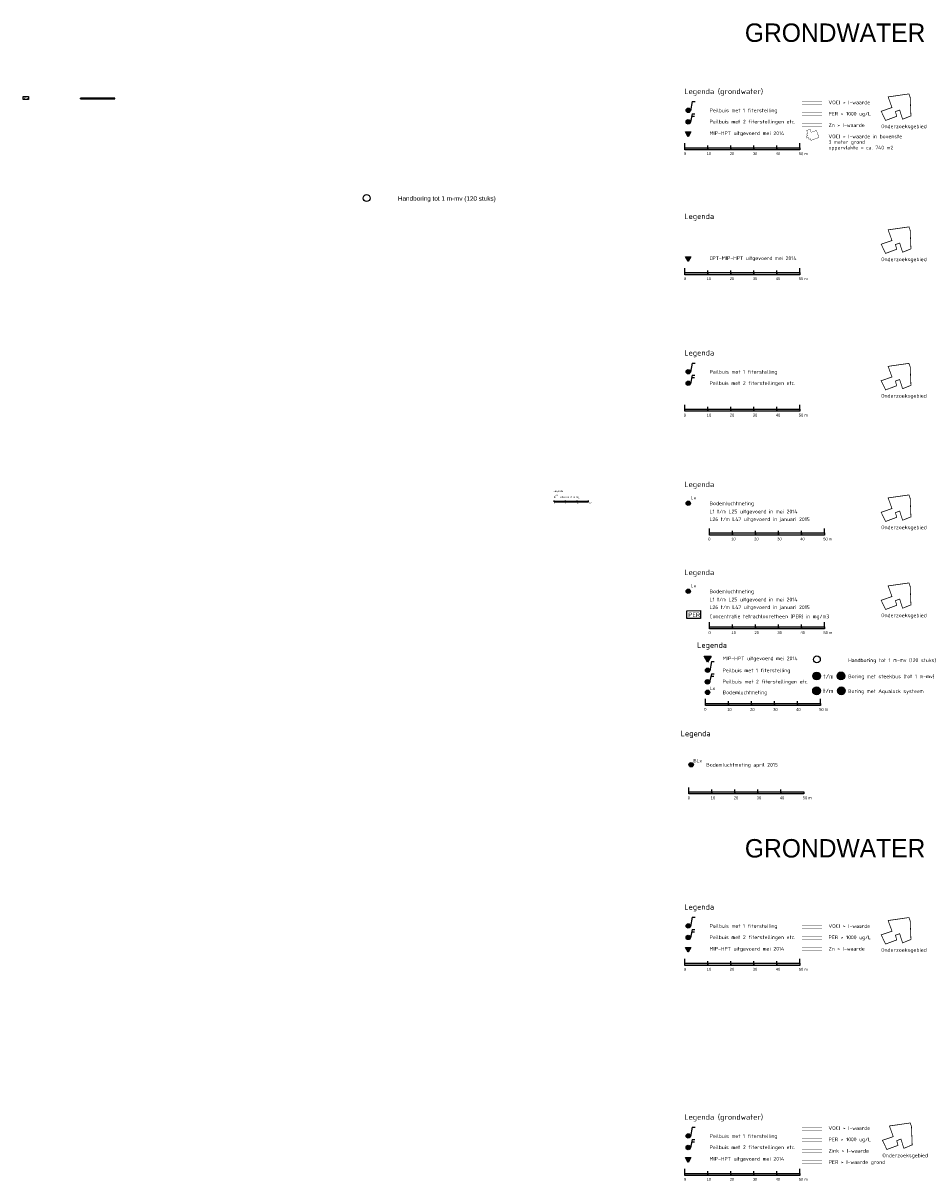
# Model space of a CAD drawing. Header units: millimetres. Extents: x 237058 to 239804, y 565701 to 567407.
# Tile 62 of 64: x 238978 to 239371, y 565809 to 566312. Entities that reach past the tile are written whole.
import ezdxf

# ---------------------------------------------------------------- set-up
doc = ezdxf.new("R2010")
doc.units = ezdxf.units.MM
doc.linetypes.add('DASHED', pattern=[19.05, 12.7, -6.35])
for name, color, linetype in [('BC_LEGENDA', 7, 'CONTINUOUS'), ('Bodemlucht PER', 7, 'CONTINUOUS'), ('Contouren G', 7, 'CONTINUOUS'), ('HANDBORINGEN', 7, 'CONTINUOUS'), ('MIPS', 7, 'CONTINUOUS')]:
    doc.layers.add(name, color=color, linetype=linetype)
doc.styles.add('grondslag', font='isocpeur.ttf')
doc.styles.add('TAUW-ISOCP', font='tcb_isocp.shx')

msp = doc.modelspace()

# ---------------------------------------------------------------- hatches: boundary and pattern name
at = {"layer": 'BC_LEGENDA'}
h = msp.add_hatch(color=256, dxfattribs=at)
h.dxf.hatch_style = 1
edge = h.paths.add_edge_path()
edge.add_arc((239266.655, 566273.82), 0.96, 0, 360)
h = msp.add_hatch(color=256, dxfattribs=at)
h.dxf.hatch_style = 1
edge = h.paths.add_edge_path()
edge.add_arc((239266.625, 566268.805), 0.96, 0, 360)
h = msp.add_hatch(color=7, dxfattribs=at)
h.dxf.hatch_style = 1
h.paths.add_polyline_path([(239275.206, 566257.573), (239265.206, 566257.573), (239265.206, 566256.615), (239275.206, 566256.615)])
h.paths.add_polyline_path([(239295.206, 566257.573), (239285.206, 566257.573), (239285.206, 566256.615), (239295.206, 566256.615)])
h.paths.add_polyline_path([(239315.206, 566257.573), (239305.206, 566257.573), (239305.206, 566256.615), (239315.206, 566256.615)])
h = msp.add_hatch(color=7, dxfattribs=at)
h.dxf.hatch_style = 1
h.paths.add_polyline_path([(239275.206, 566203.265), (239265.206, 566203.265), (239265.206, 566202.307), (239275.206, 566202.307)])
h.paths.add_polyline_path([(239295.206, 566203.265), (239285.206, 566203.265), (239285.206, 566202.307), (239295.206, 566202.307)])
h.paths.add_polyline_path([(239315.206, 566203.265), (239305.206, 566203.265), (239305.206, 566202.307), (239315.206, 566202.307)])
h = msp.add_hatch(color=256, dxfattribs=at)
h.dxf.hatch_style = 1
edge = h.paths.add_edge_path()
edge.add_arc((239266.655, 566160.196), 0.96, 0, 360)
h = msp.add_hatch(color=256, dxfattribs=at)
h.dxf.hatch_style = 1
edge = h.paths.add_edge_path()
edge.add_arc((239266.625, 566155.181), 0.96, 0, 360)
h = msp.add_hatch(color=7, dxfattribs=at)
h.dxf.hatch_style = 1
h.paths.add_polyline_path([(239275.206, 566143.949), (239265.206, 566143.949), (239265.206, 566142.991), (239275.206, 566142.991)])
h.paths.add_polyline_path([(239295.206, 566143.949), (239285.206, 566143.949), (239285.206, 566142.991), (239295.206, 566142.991)])
h.paths.add_polyline_path([(239315.206, 566143.949), (239305.206, 566143.949), (239305.206, 566142.991), (239315.206, 566142.991)])
h = msp.add_hatch(color=1, dxfattribs=at)
h.dxf.hatch_style = 1
edge = h.paths.add_edge_path()
edge.add_arc((239208.589, 566105.696), 0.3, 0, 360)
h = msp.add_hatch(color=7, dxfattribs=at)
h.dxf.hatch_style = 1
h.paths.add_polyline_path([(239208.338, 566103.853), (239209.338, 566103.853), (239209.338, 566103.622), (239208.338, 566103.622)])
h.paths.add_polyline_path([(239210.338, 566103.853), (239211.338, 566103.853), (239211.338, 566103.622), (239210.338, 566103.622)])
h.paths.add_polyline_path([(239212.338, 566103.853), (239213.338, 566103.853), (239213.338, 566103.622), (239212.338, 566103.622)])
h.paths.add_polyline_path([(239223.338, 566103.853), (239218.338, 566103.853), (239218.338, 566103.622), (239223.338, 566103.622)])
h = msp.add_hatch(color=1, dxfattribs=at)
h.dxf.hatch_style = 1
edge = h.paths.add_edge_path()
edge.add_arc((239266.655, 566103.018), 0.96, 0, 360)
h = msp.add_hatch(color=7, dxfattribs=at)
h.dxf.hatch_style = 1
h.paths.add_polyline_path([(239285.813, 566090.117), (239275.813, 566090.117), (239275.813, 566089.158), (239285.813, 566089.158)])
h.paths.add_polyline_path([(239305.813, 566090.117), (239295.813, 566090.117), (239295.813, 566089.158), (239305.813, 566089.158)])
h.paths.add_polyline_path([(239325.813, 566090.117), (239315.813, 566090.117), (239315.813, 566089.158), (239325.813, 566089.158)])
h = msp.add_hatch(color=1, dxfattribs=at)
h.dxf.hatch_style = 1
edge = h.paths.add_edge_path()
edge.add_arc((239266.655, 566064.772), 0.96, 0, 360)
h = msp.add_hatch(color=7, dxfattribs=at)
h.dxf.hatch_style = 1
h.paths.add_polyline_path([(239285.926, 566049.398), (239275.926, 566049.398), (239275.926, 566048.439), (239285.926, 566048.439)])
h.paths.add_polyline_path([(239305.926, 566049.398), (239295.926, 566049.398), (239295.926, 566048.439), (239305.926, 566048.439)])
h.paths.add_polyline_path([(239325.926, 566049.398), (239315.926, 566049.398), (239315.926, 566048.439), (239325.926, 566048.439)])
h = msp.add_hatch(color=1, dxfattribs=at)
h.dxf.hatch_style = 1
h.paths.add_polyline_path([(239273.528, 566036.62), (239275.037, 566034.006), (239276.546, 566036.62)])
h = msp.add_hatch(color=256, dxfattribs=at)
h.dxf.hatch_style = 1
edge = h.paths.add_edge_path()
edge.add_arc((239275.033, 566030.444), 0.96, 0, 360)
h = msp.add_hatch(color=256, dxfattribs=at)
h.dxf.hatch_style = 1
edge = h.paths.add_edge_path()
edge.add_arc((239275.002, 566025.428), 0.96, 0, 360)
h = msp.add_hatch(color=103, dxfattribs=at)
h.dxf.hatch_style = 1
edge = h.paths.add_edge_path()
edge.add_arc((239322.442, 566027.974), 1.67, 0, 360)
h = msp.add_hatch(color=103, dxfattribs=at)
h.dxf.hatch_style = 1
edge = h.paths.add_edge_path()
edge.add_arc((239333.024, 566028.015), 1.67, 0, 360)
h = msp.add_hatch(color=1, dxfattribs=at)
h.dxf.hatch_style = 1
edge = h.paths.add_edge_path()
edge.add_arc((239275.033, 566020.874), 0.96, 0, 360)
h = msp.add_hatch(color=4, dxfattribs=at)
h.dxf.hatch_style = 1
edge = h.paths.add_edge_path()
edge.add_arc((239322.386, 566021.511), 1.67, 0, 360)
h = msp.add_hatch(color=4, dxfattribs=at)
h.dxf.hatch_style = 1
edge = h.paths.add_edge_path()
edge.add_arc((239333.2, 566021.513), 1.67, 0, 360)
h = msp.add_hatch(color=7, dxfattribs=at)
h.dxf.hatch_style = 1
h.paths.add_polyline_path([(239284.07, 566016.054), (239274.07, 566016.054), (239274.07, 566015.096), (239284.07, 566015.096)])
h.paths.add_polyline_path([(239304.07, 566016.054), (239294.07, 566016.054), (239294.07, 566015.096), (239304.07, 566015.096)])
h.paths.add_polyline_path([(239324.07, 566016.054), (239314.07, 566016.054), (239314.07, 566015.096), (239324.07, 566015.096)])
h = msp.add_hatch(color=1, dxfattribs=at)
h.dxf.hatch_style = 1
edge = h.paths.add_edge_path()
edge.add_arc((239267.898, 565989.398), 0.96, 0, 360)
h = msp.add_hatch(color=7, dxfattribs=at)
h.dxf.hatch_style = 1
h.paths.add_polyline_path([(239276.935, 565977.638), (239266.935, 565977.638), (239266.935, 565976.679), (239276.935, 565976.679)])
h.paths.add_polyline_path([(239296.935, 565977.638), (239286.935, 565977.638), (239286.935, 565976.679), (239296.935, 565976.679)])
h.paths.add_polyline_path([(239316.935, 565977.638), (239306.935, 565977.638), (239306.935, 565976.679), (239316.935, 565976.679)])
h = msp.add_hatch(color=256, dxfattribs=at)
h.dxf.hatch_style = 1
edge = h.paths.add_edge_path()
edge.add_arc((239266.655, 565919.346), 0.96, 0, 360)
h = msp.add_hatch(color=256, dxfattribs=at)
h.dxf.hatch_style = 1
edge = h.paths.add_edge_path()
edge.add_arc((239266.625, 565914.33), 0.96, 0, 360)
h = msp.add_hatch(color=7, dxfattribs=at)
h.dxf.hatch_style = 1
h.paths.add_polyline_path([(239275.206, 565903.098), (239265.206, 565903.098), (239265.206, 565902.14), (239275.206, 565902.14)])
h.paths.add_polyline_path([(239295.206, 565903.098), (239285.206, 565903.098), (239285.206, 565902.14), (239295.206, 565902.14)])
h.paths.add_polyline_path([(239315.206, 565903.098), (239305.206, 565903.098), (239305.206, 565902.14), (239315.206, 565902.14)])
h = msp.add_hatch(color=256, dxfattribs=at)
h.dxf.hatch_style = 1
edge = h.paths.add_edge_path()
edge.add_arc((239266.655, 565828.051), 0.96, 0, 360)
h = msp.add_hatch(color=256, dxfattribs=at)
h.dxf.hatch_style = 1
edge = h.paths.add_edge_path()
edge.add_arc((239266.625, 565823.035), 0.96, 0, 360)
h = msp.add_hatch(color=7, dxfattribs=at)
h.dxf.hatch_style = 1
h.paths.add_polyline_path([(239275.206, 565811.804), (239265.206, 565811.804), (239265.206, 565810.845), (239275.206, 565810.845)])
h.paths.add_polyline_path([(239295.206, 565811.804), (239285.206, 565811.804), (239285.206, 565810.845), (239295.206, 565810.845)])
h.paths.add_polyline_path([(239315.206, 565811.804), (239305.206, 565811.804), (239305.206, 565810.845), (239315.206, 565810.845)])
at = {"layer": 'MIPS'}
h = msp.add_hatch(color=1, dxfattribs=at)
h.dxf.hatch_style = 1
h.paths.add_polyline_path([(239265.372, 566264.442), (239266.579, 566262.351), (239267.786, 566264.442)])
h = msp.add_hatch(color=1, dxfattribs=at)
h.dxf.hatch_style = 1
h.paths.add_polyline_path([(239265.372, 566210.134), (239266.579, 566208.043), (239267.786, 566210.134)])
h = msp.add_hatch(color=1, dxfattribs=at)
h.dxf.hatch_style = 1
h.paths.add_polyline_path([(239265.372, 565909.967), (239266.579, 565907.876), (239267.786, 565909.967)])
h = msp.add_hatch(color=1, dxfattribs=at)
h.dxf.hatch_style = 1
h.paths.add_polyline_path([(239265.372, 565818.672), (239266.579, 565816.582), (239267.786, 565818.672)])

# ---------------------------------------------------------------- linework, layer by layer
at = {"layer": 'BC_LEGENDA'}
for p, q in [((239268.386, 566277.575), (239267.596, 566273.634)), ((239268.386, 566277.575), (239269.586, 566277.575)), ((239268.323, 566272.321), (239267.566, 566268.618)), ((239268.134, 566271.275), (239269.334, 566271.275)), ((239268.323, 566272.321), (239269.523, 566272.321)), ((239268.386, 566163.951), (239267.596, 566160.01)), ((239268.386, 566163.951), (239269.586, 566163.951)), ((239268.323, 566158.697), (239267.566, 566154.994)), ((239268.134, 566157.651), (239269.334, 566157.651)), ((239268.323, 566158.697), (239269.523, 566158.697)), ((239276.764, 566034.198), (239275.974, 566030.257)), ((239276.764, 566034.198), (239277.964, 566034.198)), ((239276.7, 566028.944), (239275.944, 566025.241)), ((239276.512, 566027.899), (239277.712, 566027.899)), ((239276.7, 566028.944), (239277.9, 566028.944)), ((239268.386, 565923.1), (239267.596, 565919.159)), ((239268.386, 565923.1), (239269.586, 565923.1)), ((239268.323, 565917.846), (239267.566, 565914.143)), ((239268.134, 565916.801), (239269.334, 565916.801)), ((239268.323, 565917.846), (239269.523, 565917.846)), ((239268.386, 565831.806), (239267.596, 565827.864)), ((239268.386, 565831.806), (239269.586, 565831.806)), ((239268.323, 565826.551), (239267.566, 565822.848)), ((239268.134, 565825.506), (239269.334, 565825.506)), ((239268.323, 565826.551), (239269.523, 565826.551))]:
    msp.add_line(p, q, dxfattribs=at)
at = {"layer": 'BC_LEGENDA', "color": 18, "true_color": 0x000000}
for p, q in [((239208.338, 566103.622), (239208.338, 566104.178)), ((239208.338, 566103.622), (239209.338, 566103.622)), ((239209.338, 566103.622), (239210.338, 566103.622)), ((239210.338, 566103.622), (239211.338, 566103.622)), ((239211.338, 566103.622), (239212.338, 566103.622)), ((239212.338, 566103.622), (239213.338, 566103.622)), ((239213.338, 566103.622), (239213.338, 566104.178)), ((239213.338, 566103.622), (239218.338, 566103.622)), ((239218.338, 566103.622), (239218.338, 566104.178)), ((239218.338, 566103.622), (239223.338, 566103.622)), ((239223.338, 566103.622), (239223.338, 566104.178)), ((239223.338, 566103.622), (239223.338, 566103.622))]:
    msp.add_line(p, q, dxfattribs=at)
at = {"layer": 'BC_LEGENDA', "color": 1, "const_width": 0.144, "flags": 128}
for points in [[(239324.755, 566277.672), (239316.077, 566277.672)], [(239324.755, 565919.713), (239316.077, 565919.713)], [(239324.755, 565831.903), (239316.077, 565831.903)]]:
    msp.add_lwpolyline(points, dxfattribs=at)
at = {"layer": 'BC_LEGENDA', "color": 112, "const_width": 0.32, "flags": 128}
for points in [[(239355.197, 566275.008), (239350.487, 566273.406), (239352.418, 566269.413), (239357.25, 566271.219), (239356.698, 566273.259), (239358.537, 566273.919), (239359.803, 566269.93), (239363.426, 566271.393), (239363.106, 566279.466), (239362.556, 566280.941), (239353.519, 566279.645)], [(239355.197, 566217.215), (239350.487, 566215.613), (239352.418, 566211.62), (239357.25, 566213.426), (239356.698, 566215.466), (239358.537, 566216.126), (239359.803, 566212.137), (239363.426, 566213.6), (239363.106, 566221.673), (239362.556, 566223.148), (239353.519, 566221.852)], [(239355.197, 566157.9), (239350.487, 566156.298), (239352.418, 566152.304), (239357.25, 566154.11), (239356.698, 566156.15), (239358.537, 566156.81), (239359.803, 566152.821), (239363.426, 566154.284), (239363.106, 566162.357), (239362.556, 566163.832), (239353.519, 566162.536)], [(239355.197, 566100.721), (239350.487, 566099.119), (239352.418, 566095.125), (239357.25, 566096.931), (239356.698, 566098.971), (239358.537, 566099.631), (239359.803, 566095.643), (239363.426, 566097.106), (239363.106, 566105.178), (239362.556, 566106.653), (239353.519, 566105.357)], [(239355.197, 566062.475), (239350.487, 566060.873), (239352.418, 566056.88), (239357.25, 566058.685), (239356.698, 566060.726), (239358.537, 566061.386), (239359.803, 566057.397), (239363.426, 566058.86), (239363.106, 566066.932), (239362.556, 566068.408), (239353.519, 566067.112)], [(239355.197, 565917.049), (239350.487, 565915.447), (239352.418, 565911.453), (239357.25, 565913.259), (239356.698, 565915.299), (239358.537, 565915.959), (239359.803, 565911.971), (239363.426, 565913.434), (239363.106, 565921.506), (239362.556, 565922.981), (239353.519, 565921.685)], [(239355.747, 565827.763), (239351.037, 565826.161), (239352.968, 565822.168), (239357.8, 565823.974), (239357.248, 565826.014), (239359.087, 565826.674), (239360.353, 565822.685), (239363.976, 565824.148), (239363.656, 565832.22), (239363.106, 565833.696), (239354.069, 565832.4)]]:
    msp.add_lwpolyline(points, close=True, dxfattribs=at)
at = {"layer": 'BC_LEGENDA', "color": 30, "true_color": 0xf8991e, "const_width": 0.144, "flags": 128}
for points in [[(239324.735, 566272.908), (239316.057, 566272.908)], [(239324.735, 565914.948), (239316.057, 565914.948)], [(239324.735, 565827.139), (239316.057, 565827.139)]]:
    msp.add_lwpolyline(points, dxfattribs=at)
at = {"layer": 'BC_LEGENDA', "color": 1, "linetype": 'DASHED', "ltscale": 0.2, "const_width": 0.144, "flags": 128}
for points in [[(239324.755, 566276.232), (239316.077, 566276.232)], [(239324.755, 565918.273), (239316.077, 565918.273)], [(239324.755, 565830.463), (239316.077, 565830.463)]]:
    msp.add_lwpolyline(points, dxfattribs=at)
at = {"layer": 'BC_LEGENDA', "color": 30, "linetype": 'DASHED', "ltscale": 0.2, "true_color": 0xf8991e, "const_width": 0.144, "flags": 128}
for points in [[(239324.735, 566271.468), (239316.057, 566271.468)], [(239324.735, 565913.508), (239316.057, 565913.508)], [(239324.735, 565825.699), (239316.057, 565825.699)]]:
    msp.add_lwpolyline(points, dxfattribs=at)
at = {"layer": 'BC_LEGENDA', "color": 5, "const_width": 0.144, "flags": 128}
for points in [[(239324.755, 566268.015), (239316.077, 566268.015)], [(239324.755, 565910.055), (239316.077, 565910.055)]]:
    msp.add_lwpolyline(points, dxfattribs=at)
at = {"layer": 'BC_LEGENDA', "color": 5, "linetype": 'DASHED', "ltscale": 0.2, "const_width": 0.144, "flags": 128}
for points in [[(239324.755, 566266.575), (239316.077, 566266.575)], [(239324.755, 565908.615), (239316.077, 565908.615)], [(239324.755, 565820.805), (239316.077, 565820.805)]]:
    msp.add_lwpolyline(points, dxfattribs=at)
at = {"layer": 'BC_LEGENDA', "flags": 128}
for points in [[(239265.206, 566257.573), (239265.206, 566259.49)], [(239275.206, 566256.615), (239275.206, 566258.532)], [(239285.206, 566256.615), (239285.206, 566258.532)], [(239295.206, 566256.615), (239295.206, 566258.532)], [(239305.206, 566256.615), (239305.206, 566258.532)], [(239315.206, 566257.573), (239315.206, 566259.49)], [(239265.206, 566203.265), (239265.206, 566205.182)], [(239275.206, 566202.307), (239275.206, 566204.224)], [(239285.206, 566202.307), (239285.206, 566204.224)], [(239295.206, 566202.307), (239295.206, 566204.224)], [(239305.206, 566202.307), (239305.206, 566204.224)], [(239315.206, 566203.265), (239315.206, 566205.182)], [(239265.206, 566143.949), (239265.206, 566145.866)], [(239275.206, 566142.991), (239275.206, 566144.908)], [(239285.206, 566142.991), (239285.206, 566144.908)], [(239295.206, 566142.991), (239295.206, 566144.908)], [(239305.206, 566142.991), (239305.206, 566144.908)], [(239315.206, 566143.949), (239315.206, 566145.866)], [(239275.813, 566090.117), (239275.813, 566092.034)], [(239325.813, 566090.117), (239325.813, 566092.034)], [(239285.813, 566089.158), (239285.813, 566091.075)], [(239295.813, 566089.158), (239295.813, 566091.075)], [(239305.813, 566089.158), (239305.813, 566091.075)], [(239315.813, 566089.158), (239315.813, 566091.075)], [(239275.926, 566049.398), (239275.926, 566051.315)], [(239325.926, 566049.398), (239325.926, 566051.315)], [(239285.926, 566048.439), (239285.926, 566050.356)], [(239295.926, 566048.439), (239295.926, 566050.356)], [(239305.926, 566048.439), (239305.926, 566050.356)], [(239315.926, 566048.439), (239315.926, 566050.356)], [(239274.07, 566016.054), (239274.07, 566017.971)], [(239284.07, 566015.096), (239284.07, 566017.013)], [(239294.07, 566015.096), (239294.07, 566017.013)], [(239304.07, 566015.096), (239304.07, 566017.013)], [(239314.07, 566015.096), (239314.07, 566017.013)], [(239324.07, 566016.054), (239324.07, 566017.971)], [(239266.935, 565977.638), (239266.935, 565979.555)], [(239276.935, 565976.679), (239276.935, 565978.596)], [(239286.935, 565976.679), (239286.935, 565978.596)], [(239296.935, 565976.679), (239296.935, 565978.596)], [(239306.935, 565976.679), (239306.935, 565978.596)], [(239265.206, 565903.098), (239265.206, 565905.015)], [(239275.206, 565902.14), (239275.206, 565904.057)], [(239285.206, 565902.14), (239285.206, 565904.057)], [(239295.206, 565902.14), (239295.206, 565904.057)], [(239305.206, 565902.14), (239305.206, 565904.057)], [(239315.206, 565903.098), (239315.206, 565905.015)], [(239265.206, 565811.804), (239265.206, 565813.721)], [(239275.206, 565810.845), (239275.206, 565812.762)], [(239285.206, 565810.845), (239285.206, 565812.762)], [(239295.206, 565810.845), (239295.206, 565812.762)], [(239305.206, 565810.845), (239305.206, 565812.762)], [(239315.206, 565811.804), (239315.206, 565813.721)]]:
    msp.add_lwpolyline(points, dxfattribs=at)
at = {"layer": 'BC_LEGENDA', "color": 7}
for points in [[(239265.206, 566257.573), (239275.206, 566257.573), (239275.206, 566256.615), (239265.206, 566256.615)], [(239275.206, 566257.573), (239285.206, 566257.573), (239285.206, 566256.615), (239275.206, 566256.615)], [(239285.206, 566257.573), (239295.206, 566257.573), (239295.206, 566256.615), (239285.206, 566256.615)], [(239295.206, 566257.573), (239305.206, 566257.573), (239305.206, 566256.615), (239295.206, 566256.615)], [(239305.206, 566257.573), (239315.206, 566257.573), (239315.206, 566256.615), (239305.206, 566256.615)], [(239265.206, 566203.265), (239275.206, 566203.265), (239275.206, 566202.307), (239265.206, 566202.307)], [(239275.206, 566203.265), (239285.206, 566203.265), (239285.206, 566202.307), (239275.206, 566202.307)], [(239285.206, 566203.265), (239295.206, 566203.265), (239295.206, 566202.307), (239285.206, 566202.307)], [(239295.206, 566203.265), (239305.206, 566203.265), (239305.206, 566202.307), (239295.206, 566202.307)], [(239305.206, 566203.265), (239315.206, 566203.265), (239315.206, 566202.307), (239305.206, 566202.307)], [(239265.206, 566143.949), (239275.206, 566143.949), (239275.206, 566142.991), (239265.206, 566142.991)], [(239275.206, 566143.949), (239285.206, 566143.949), (239285.206, 566142.991), (239275.206, 566142.991)], [(239285.206, 566143.949), (239295.206, 566143.949), (239295.206, 566142.991), (239285.206, 566142.991)], [(239295.206, 566143.949), (239305.206, 566143.949), (239305.206, 566142.991), (239295.206, 566142.991)], [(239305.206, 566143.949), (239315.206, 566143.949), (239315.206, 566142.991), (239305.206, 566142.991)], [(239275.813, 566090.117), (239285.813, 566090.117), (239285.813, 566089.158), (239275.813, 566089.158)], [(239285.813, 566090.117), (239295.813, 566090.117), (239295.813, 566089.158), (239285.813, 566089.158)], [(239295.813, 566090.117), (239305.813, 566090.117), (239305.813, 566089.158), (239295.813, 566089.158)], [(239305.813, 566090.117), (239315.813, 566090.117), (239315.813, 566089.158), (239305.813, 566089.158)], [(239315.813, 566090.117), (239325.813, 566090.117), (239325.813, 566089.158), (239315.813, 566089.158)], [(239275.926, 566049.398), (239285.926, 566049.398), (239285.926, 566048.439), (239275.926, 566048.439)], [(239285.926, 566049.398), (239295.926, 566049.398), (239295.926, 566048.439), (239285.926, 566048.439)], [(239295.926, 566049.398), (239305.926, 566049.398), (239305.926, 566048.439), (239295.926, 566048.439)], [(239305.926, 566049.398), (239315.926, 566049.398), (239315.926, 566048.439), (239305.926, 566048.439)], [(239315.926, 566049.398), (239325.926, 566049.398), (239325.926, 566048.439), (239315.926, 566048.439)], [(239274.07, 566016.054), (239284.07, 566016.054), (239284.07, 566015.096), (239274.07, 566015.096)], [(239284.07, 566016.054), (239294.07, 566016.054), (239294.07, 566015.096), (239284.07, 566015.096)], [(239294.07, 566016.054), (239304.07, 566016.054), (239304.07, 566015.096), (239294.07, 566015.096)], [(239304.07, 566016.054), (239314.07, 566016.054), (239314.07, 566015.096), (239304.07, 566015.096)], [(239314.07, 566016.054), (239324.07, 566016.054), (239324.07, 566015.096), (239314.07, 566015.096)], [(239266.935, 565977.638), (239276.935, 565977.638), (239276.935, 565976.679), (239266.935, 565976.679)], [(239276.935, 565977.638), (239286.935, 565977.638), (239286.935, 565976.679), (239276.935, 565976.679)], [(239286.935, 565977.638), (239296.935, 565977.638), (239296.935, 565976.679), (239286.935, 565976.679)], [(239296.935, 565977.638), (239306.935, 565977.638), (239306.935, 565976.679), (239296.935, 565976.679)], [(239306.935, 565977.638), (239316.935, 565977.638), (239316.935, 565976.679), (239306.935, 565976.679)], [(239265.206, 565903.098), (239275.206, 565903.098), (239275.206, 565902.14), (239265.206, 565902.14)], [(239275.206, 565903.098), (239285.206, 565903.098), (239285.206, 565902.14), (239275.206, 565902.14)], [(239285.206, 565903.098), (239295.206, 565903.098), (239295.206, 565902.14), (239285.206, 565902.14)], [(239295.206, 565903.098), (239305.206, 565903.098), (239305.206, 565902.14), (239295.206, 565902.14)], [(239305.206, 565903.098), (239315.206, 565903.098), (239315.206, 565902.14), (239305.206, 565902.14)], [(239265.206, 565811.804), (239275.206, 565811.804), (239275.206, 565810.845), (239265.206, 565810.845)], [(239275.206, 565811.804), (239285.206, 565811.804), (239285.206, 565810.845), (239275.206, 565810.845)], [(239285.206, 565811.804), (239295.206, 565811.804), (239295.206, 565810.845), (239285.206, 565810.845)], [(239295.206, 565811.804), (239305.206, 565811.804), (239305.206, 565810.845), (239295.206, 565810.845)], [(239305.206, 565811.804), (239315.206, 565811.804), (239315.206, 565810.845), (239305.206, 565810.845)]]:
    msp.add_lwpolyline(points, close=True, dxfattribs=at)
at = {"layer": 'BC_LEGENDA', "color": 18, "true_color": 0x000000}
for points in [[(239213.338, 566103.853), (239208.338, 566103.853), (239208.338, 566103.622), (239213.338, 566103.622)], [(239208.338, 566103.853), (239209.338, 566103.853), (239209.338, 566103.622), (239208.338, 566103.622)], [(239209.338, 566103.853), (239210.338, 566103.853), (239210.338, 566103.622), (239209.338, 566103.622)], [(239210.338, 566103.853), (239211.338, 566103.853), (239211.338, 566103.622), (239210.338, 566103.622)], [(239211.338, 566103.853), (239212.338, 566103.853), (239212.338, 566103.622), (239211.338, 566103.622)], [(239212.338, 566103.853), (239213.338, 566103.853), (239213.338, 566103.622), (239212.338, 566103.622)], [(239218.338, 566103.853), (239213.338, 566103.853), (239213.338, 566103.622), (239218.338, 566103.622)], [(239223.338, 566103.853), (239218.338, 566103.853), (239218.338, 566103.622), (239223.338, 566103.622)]]:
    msp.add_lwpolyline(points, close=True, dxfattribs=at)
at = {"layer": 'BC_LEGENDA', "color": 7, "flags": 128}
msp.add_lwpolyline([(239275.037, 566034.006), (239273.528, 566036.62), (239276.546, 566036.62)], close=True, dxfattribs=at)
at = {"layer": 'BC_LEGENDA'}
for centre, radius in [((239266.655, 566273.82), 0.96), ((239266.625, 566268.805), 0.96), ((239266.655, 566160.196), 0.96), ((239266.625, 566155.181), 0.96), ((239266.655, 566103.018), 0.96), ((239266.655, 566064.772), 0.96), ((239322.536, 566035.18), 1.5), ((239275.033, 566030.444), 0.96), ((239275.002, 566025.428), 0.96), ((239275.033, 566020.874), 0.96), ((239267.898, 565989.398), 0.96), ((239266.655, 565919.346), 0.96), ((239266.625, 565914.33), 0.96), ((239266.655, 565828.051), 0.96), ((239266.625, 565823.035), 0.96)]:
    msp.add_circle(centre, radius, dxfattribs=at)
at = {"layer": 'BC_LEGENDA', "color": 7}
for centre in [(239322.442, 566027.974), (239333.024, 566028.015), (239322.386, 566021.511), (239322.386, 566021.511), (239333.2, 566021.513), (239333.2, 566021.513)]:
    msp.add_circle(centre, 1.67, dxfattribs=at)
at = {"layer": 'Bodemlucht PER', "color": 18, "true_color": 0x000000}
for points in [[(238977.536, 566279.767), (238979.818, 566279.768), (238979.818, 566278.475), (238977.536, 566278.474)], [(239007.425, 566279.067), (239002.425, 566279.067), (239002.425, 566278.835), (239007.425, 566278.835)], [(239002.425, 566279.067), (239003.425, 566279.067), (239003.425, 566278.835), (239002.425, 566278.835)], [(239003.425, 566279.067), (239004.425, 566279.067), (239004.425, 566278.835), (239003.425, 566278.835)], [(239004.425, 566279.067), (239005.425, 566279.067), (239005.425, 566278.835), (239004.425, 566278.835)], [(239005.425, 566279.067), (239006.425, 566279.067), (239006.425, 566278.835), (239005.425, 566278.835)], [(239006.425, 566279.067), (239007.425, 566279.067), (239007.425, 566278.835), (239006.425, 566278.835)], [(239012.425, 566279.067), (239007.425, 566279.067), (239007.425, 566278.835), (239012.425, 566278.835)], [(239017.425, 566279.067), (239012.425, 566279.067), (239012.425, 566278.835), (239017.425, 566278.835)], [(239265.973, 566056.351), (239271.963, 566056.355), (239271.963, 566052.961), (239265.973, 566052.957)]]:
    msp.add_lwpolyline(points, close=True, dxfattribs=at)
at = {"layer": 'Contouren G', "color": 244, "true_color": 0x991b1e, "const_width": 0.15, "flags": 128}
msp.add_lwpolyline([(239317.842, 566262.571), (239318.118, 566261.727), (239318.843, 566261.947), (239319.068, 566261.25), (239319.715, 566261.458), (239320.014, 566260.755), (239323.431, 566262.011), (239322.358, 566265.064), (239320.032, 566264.246), (239319.642, 566265.565), (239318.11, 566265.047), (239318.572, 566263.733), (239318.14, 566263.581), (239318.443, 566262.751)], close=True, dxfattribs=at)
at = {"layer": 'Contouren G', "color": 5, "const_width": 0.15, "flags": 128}
msp.add_lwpolyline([(239324.755, 565822.245), (239316.077, 565822.245)], dxfattribs=at)
at = {"layer": 'Contouren G', "color": 244, "true_color": 0x991b1e, "const_width": 0.15, "flags": 128}
msp.add_lwpolyline([(239324.775, 565817.352), (239316.097, 565817.352)], dxfattribs=at)
at = {"layer": 'Contouren G', "color": 244, "linetype": 'DASHED', "ltscale": 0.2, "true_color": 0x991b1e, "const_width": 0.15, "flags": 128}
msp.add_lwpolyline([(239324.775, 565815.912), (239316.097, 565815.912)], dxfattribs=at)
at = {"layer": 'HANDBORINGEN'}
msp.add_circle((239126.809, 566235.661), 1.5, dxfattribs=at)
at = {"layer": 'MIPS', "color": 7, "flags": 128}
for points in [[(239266.579, 566262.351), (239265.372, 566264.442), (239267.786, 566264.442)], [(239266.579, 566208.043), (239265.372, 566210.134), (239267.786, 566210.134)], [(239266.579, 565907.876), (239265.372, 565909.967), (239267.786, 565909.967)], [(239266.579, 565816.582), (239265.372, 565818.672), (239267.786, 565818.672)]]:
    msp.add_lwpolyline(points, close=True, dxfattribs=at)

# ---------------------------------------------------------------- texts
at = {"layer": 'BC_LEGENDA', "style": 'grondslag'}
for s, height, p in [('VOCl > I-waarde in bovenste', 1.6, (239327.595, 566261.677)), ('3 meter grond', 1.6, (239327.595, 566259.261)), ('oppervlakte = ca. 740 m2', 1.6, (239327.595, 566256.808)), ('Handboring tot 1 m-mv (120 stuks)', 1.6, (239336.166, 566034.01)), ('t/m', 1.875, (239325.301, 566026.812)), ('Boring met steekbus (tot 1 m-mv)', 1.6, (239336.166, 566026.998)), ('t/m', 1.875, (239325.228, 566020.55)), ('Boring met Aqualock systeem', 1.6, (239336.11, 566020.536))]:
    msp.add_text(s, height=height, dxfattribs=at).set_placement(p)
at = {"layer": 'BC_LEGENDA', "color": 7, "style": 'grondslag'}
for s, height, p in [('Legenda', 0.7484, (239208.025, 566107.992)), ('Lx', 0.7484, (239208.747, 566106.238)), ('0', 0.5, (239208.176, 566102.89)), ('bodemluchtmeting', 0.74843, (239210.458, 566105.435)), ('5', 0.5, (239213.176, 566102.89)), ('10', 0.5, (239218.176, 566102.89)), ('15 m', 0.5, (239223.176, 566102.89)), ('Lx', 1.5, (239267.73, 566104.67)), ('Lx', 1.5, (239267.73, 566066.424)), ('S1', 1.5625, (239321.277, 566027.23)), ('S10', 1.5625, (239331.528, 566027.382)), ('Lx', 1.5, (239275.995, 566021.885)), ('AQ1', 1.25, (239321.032, 566021.068)), ('AQ7', 1.25, (239331.752, 566021.01)), ('BLx', 1.5, (239268.86, 565990.409))]:
    msp.add_text(s, height=height, dxfattribs=at).set_placement(p)
at = {"layer": 'BC_LEGENDA', "attachment_point": 1}
for s, width, insert, char_height, style in [('GRONDWATER', 67.00279, (239291.243, 566311.555), 8, 'TAUW-ISOCP'), ('Legenda (grondwater)', 46.05873, (239264.914, 566283.273), 2.4, 'grondslag'), ('VOCl > I-waarde', 67.00279, (239327.599, 566278.055), 1.6, 'grondslag'), ('Peilbuis met 1 fiterstelling', 67.00279, (239275.898, 566274.581), 1.6, 'grondslag'), ('PER > 1000 ug/L', 95.12285, (239327.561, 566273.138), 1.6, 'grondslag'), ('Peilbuis met 2 fiterstellingen etc.', 95.12285, (239275.861, 566269.695), 1.6, 'grondslag'), ('Zn > I-waarde', 95.12285, (239327.628, 566268.17), 1.6, 'grondslag'), ('Onderzoeksgebied', 67.00279, (239350.457, 566267.643), 1.6, 'grondslag'), ('0', 60.11631, (239264.701, 566255.586), 1.25, 'TAUW-ISOCP'), ('10', 60.11631, (239274.701, 566255.586), 1.25, 'TAUW-ISOCP'), ('20', 60.11631, (239284.701, 566255.586), 1.25, 'TAUW-ISOCP'), ('30', 60.11631, (239294.701, 566255.586), 1.25, 'TAUW-ISOCP'), ('40', 60.11631, (239304.701, 566255.586), 1.25, 'TAUW-ISOCP'), ('50 m', 60.11631, (239314.701, 566255.586), 1.25, 'TAUW-ISOCP'), ('Legenda', 46.05873, (239264.914, 566228.965), 2.4, 'grondslag'), ('Onderzoeksgebied', 67.00279, (239350.457, 566209.85), 1.6, 'grondslag'), ('0', 60.11631, (239264.701, 566201.278), 1.25, 'TAUW-ISOCP'), ('10', 60.11631, (239274.701, 566201.278), 1.25, 'TAUW-ISOCP'), ('20', 60.11631, (239284.701, 566201.278), 1.25, 'TAUW-ISOCP'), ('30', 60.11631, (239294.701, 566201.278), 1.25, 'TAUW-ISOCP'), ('40', 60.11631, (239304.701, 566201.278), 1.25, 'TAUW-ISOCP'), ('50 m', 60.11631, (239314.701, 566201.278), 1.25, 'TAUW-ISOCP'), ('Legenda', 46.05873, (239264.914, 566169.649), 2.4, 'grondslag'), ('Peilbuis met 1 fiterstelling', 67.00279, (239275.898, 566160.957), 1.6, 'grondslag'), ('Peilbuis met 2 fiterstellingen etc.', 95.12285, (239275.861, 566156.071), 1.6, 'grondslag'), ('Onderzoeksgebied', 67.00279, (239350.457, 566150.534), 1.6, 'grondslag'), ('0', 60.11631, (239264.701, 566141.962), 1.25, 'TAUW-ISOCP'), ('10', 60.11631, (239274.701, 566141.962), 1.25, 'TAUW-ISOCP'), ('20', 60.11631, (239284.701, 566141.962), 1.25, 'TAUW-ISOCP'), ('30', 60.11631, (239294.701, 566141.962), 1.25, 'TAUW-ISOCP'), ('40', 60.11631, (239304.701, 566141.962), 1.25, 'TAUW-ISOCP'), ('50 m', 60.11631, (239314.701, 566141.962), 1.25, 'TAUW-ISOCP'), ('Legenda', 46.05873, (239264.914, 566112.471), 2.4, 'grondslag'), ('Bodemluchtmeting', 67.00279, (239275.898, 566103.779), 1.6, 'grondslag'), ('L1 t/m L25 uitgevoerd in mei 2014', 67.00279, (239275.898, 566100.25), 1.6, 'grondslag'), ('Onderzoeksgebied', 67.00279, (239350.457, 566093.356), 1.6, 'grondslag'), ('0', 60.11631, (239275.308, 566088.13), 1.25, 'TAUW-ISOCP'), ('10', 60.11631, (239285.308, 566088.13), 1.25, 'TAUW-ISOCP'), ('20', 60.11631, (239295.308, 566088.13), 1.25, 'TAUW-ISOCP'), ('30', 60.11631, (239305.308, 566088.13), 1.25, 'TAUW-ISOCP'), ('40', 60.11631, (239315.308, 566088.13), 1.25, 'TAUW-ISOCP'), ('50 m', 60.11631, (239325.308, 566088.13), 1.25, 'TAUW-ISOCP'), ('Legenda', 46.05873, (239264.914, 566074.225), 2.4, 'grondslag'), ('Bodemluchtmeting', 67.00279, (239275.898, 566065.533), 1.6, 'grondslag'), ('L1 t/m L25 uitgevoerd in mei 2014', 67.00279, (239275.898, 566062.005), 1.6, 'grondslag'), ('Concentratie tetrachlooretheen (PER) in mg/m3', 67.00279, (239275.898, 566054.665), 1.6, 'grondslag'), ('Onderzoeksgebied', 67.00279, (239350.457, 566055.11), 1.6, 'grondslag'), ('0', 60.11631, (239275.421, 566047.411), 1.25, 'TAUW-ISOCP'), ('10', 60.11631, (239285.421, 566047.411), 1.25, 'TAUW-ISOCP'), ('20', 60.11631, (239295.421, 566047.411), 1.25, 'TAUW-ISOCP'), ('30', 60.11631, (239305.421, 566047.411), 1.25, 'TAUW-ISOCP'), ('40', 60.11631, (239315.421, 566047.411), 1.25, 'TAUW-ISOCP'), ('50 m', 60.11631, (239325.421, 566047.411), 1.25, 'TAUW-ISOCP'), ('Legenda', 26.96184, (239270.491, 566042.587), 2.4, 'grondslag'), ('MIP-HPT uitgevoerd mei 2014', 95.12285, (239281.629, 566036.426), 1.6, 'grondslag'), ('Peilbuis met 1 fiterstelling', 67.00279, (239281.524, 566031.205), 1.6, 'grondslag'), ('Peilbuis met 2 fiterstellingen etc.', 95.12285, (239281.542, 566026.318), 1.6, 'grondslag'), ('Bodemluchtmeting', 67.00279, (239281.596, 566021.635), 1.6, 'grondslag'), ('0', 60.11631, (239273.565, 566014.067), 1.25, 'TAUW-ISOCP'), ('10', 60.11631, (239283.565, 566014.067), 1.25, 'TAUW-ISOCP'), ('20', 60.11631, (239293.565, 566014.067), 1.25, 'TAUW-ISOCP'), ('30', 60.11631, (239303.565, 566014.067), 1.25, 'TAUW-ISOCP'), ('40', 60.11631, (239313.565, 566014.067), 1.25, 'TAUW-ISOCP'), ('50 m', 60.11631, (239323.565, 566014.067), 1.25, 'TAUW-ISOCP'), ('Legenda', 26.96184, (239263.356, 566004.17), 2.4, 'grondslag'), ('Bodemluchtmeting april 2015', 67.00279, (239274.461, 565990.159), 1.6, 'grondslag'), ('0', 60.11631, (239266.43, 565975.65), 1.25, 'TAUW-ISOCP'), ('10', 60.11631, (239276.43, 565975.65), 1.25, 'TAUW-ISOCP'), ('20', 60.11631, (239286.43, 565975.65), 1.25, 'TAUW-ISOCP'), ('30', 60.11631, (239296.43, 565975.65), 1.25, 'TAUW-ISOCP'), ('40', 60.11631, (239306.43, 565975.65), 1.25, 'TAUW-ISOCP'), ('50 m', 60.11631, (239316.43, 565975.65), 1.25, 'TAUW-ISOCP'), ('GRONDWATER', 67.00279, (239291.243, 565957.08), 8, 'TAUW-ISOCP'), ('Legenda', 46.05873, (239264.914, 565928.798), 2.4, 'grondslag'), ('Peilbuis met 1 fiterstelling', 67.00279, (239275.898, 565920.106), 1.6, 'grondslag'), ('VOCl > I-waarde', 67.00279, (239327.599, 565920.095), 1.6, 'grondslag'), ('Peilbuis met 2 fiterstellingen etc.', 95.12285, (239275.861, 565915.22), 1.6, 'grondslag'), ('PER > 1000 ug/L', 95.12285, (239327.561, 565915.178), 1.6, 'grondslag'), ('Zn > I-waarde', 95.12285, (239327.628, 565910.211), 1.6, 'grondslag'), ('Onderzoeksgebied', 67.00279, (239350.457, 565909.683), 1.6, 'grondslag'), ('0', 60.11631, (239264.701, 565901.111), 1.25, 'TAUW-ISOCP'), ('10', 60.11631, (239274.701, 565901.111), 1.25, 'TAUW-ISOCP'), ('20', 60.11631, (239284.701, 565901.111), 1.25, 'TAUW-ISOCP'), ('30', 60.11631, (239294.701, 565901.111), 1.25, 'TAUW-ISOCP'), ('40', 60.11631, (239304.701, 565901.111), 1.25, 'TAUW-ISOCP'), ('50 m', 60.11631, (239314.701, 565901.111), 1.25, 'TAUW-ISOCP'), ('Legenda (grondwater)', 46.05873, (239264.914, 565837.504), 2.4, 'grondslag'), ('VOCl > I-waarde', 67.00279, (239327.599, 565832.285), 1.6, 'grondslag'), ('Peilbuis met 1 fiterstelling', 67.00279, (239275.898, 565828.812), 1.6, 'grondslag'), ('PER > 1000 ug/L', 95.12285, (239327.561, 565827.368), 1.6, 'grondslag'), ('Peilbuis met 2 fiterstellingen etc.', 95.12285, (239275.861, 565823.925), 1.6, 'grondslag'), ('Zink > I-waarde', 95.12285, (239327.628, 565822.401), 1.6, 'grondslag'), ('Onderzoeksgebied', 67.00279, (239351.007, 565820.398), 1.6, 'grondslag'), ('PER > I-waarde grond', 95.12285, (239327.649, 565817.508), 1.6, 'grondslag'), ('0', 60.11631, (239264.701, 565809.817), 1.25, 'TAUW-ISOCP'), ('10', 60.11631, (239274.701, 565809.817), 1.25, 'TAUW-ISOCP'), ('20', 60.11631, (239284.701, 565809.817), 1.25, 'TAUW-ISOCP'), ('30', 60.11631, (239294.701, 565809.817), 1.25, 'TAUW-ISOCP'), ('40', 60.11631, (239304.701, 565809.817), 1.25, 'TAUW-ISOCP'), ('50 m', 60.11631, (239314.701, 565809.817), 1.25, 'TAUW-ISOCP')]:
    msp.add_mtext_dynamic_manual_height_columns(s, width=width, gutter_width=12.5, heights=[0], dxfattribs=dict(at, insert=insert, char_height=char_height, style=style))
at = {"layer": 'BC_LEGENDA'}
note = msp.add_mtext_dynamic_manual_height_columns('L26 t/m L47 uitgevoerd in januari 2015\\P', width=67.00279, gutter_width=12.5, heights=[2.08, 0], dxfattribs=dict(at, insert=(239275.898, 566096.908), char_height=1.6, attachment_point=1, style='grondslag'))
note = msp.add_mtext_dynamic_manual_height_columns('L26 t/m L47 uitgevoerd in januari 2015\\P', width=67.00279, gutter_width=12.5, heights=[2.08, 0], dxfattribs=dict(at, insert=(239275.898, 566058.662), char_height=1.6, attachment_point=1, style='grondslag'))
at = {"layer": 'Bodemlucht PER', "color": 7, "style": 'grondslag'}
for height, p in [(0.7484, (238977.812, 566278.767)), (1.964, (239266.613, 566053.576))]:
    msp.add_text('PER', height=height, dxfattribs=at).set_placement(p)
at = {"layer": 'HANDBORINGEN', "style": 'TAUW-ISOCP'}
msp.add_text('Handboring tot 1 m-mv (120 stuks)', height=2, dxfattribs=at).set_placement((239140.438, 566234.49))
at = {"layer": 'MIPS', "char_height": 1.6, "attachment_point": 1, "style": 'grondslag'}
for s, insert in [('MIP-HPT uitgevoerd mei 2014', (239275.83, 566264.679)), ('CPT-MIP-HPT uitgevoerd mei 2014', (239275.83, 566210.371)), ('MIP-HPT uitgevoerd mei 2014', (239275.83, 565910.204)), ('MIP-HPT uitgevoerd mei 2014', (239275.83, 565818.91))]:
    msp.add_mtext_dynamic_manual_height_columns(s, width=95.12285, gutter_width=12.5, heights=[0], dxfattribs=dict(at, insert=insert))

doc.saveas('drawing.dxf')
